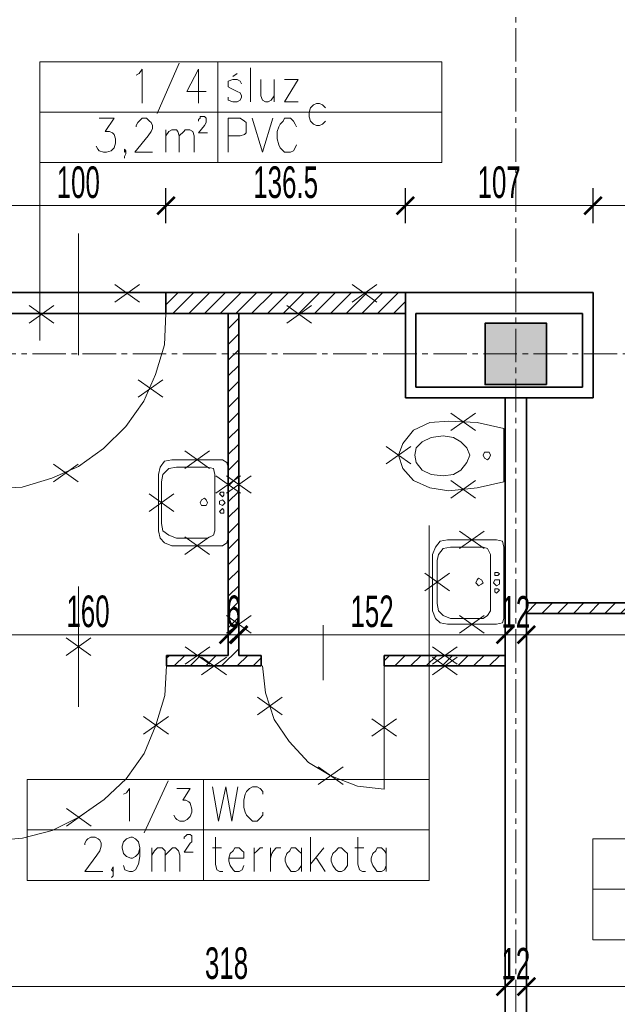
# Model space of a CAD drawing. Header units: millimetres. Extents: x 0 to 12515, y 0 to 27803.
# Tile 40 of 97: x 8761 to 9101, y 21673 to 22235. Entities that reach past the tile are written whole.
import ezdxf

# ---------------------------------------------------------------- set-up
doc = ezdxf.new("R2010")
doc.units = ezdxf.units.MM
for name, pattern in [('ACAD_ISO02W100', [15, 12, -3]), ('CACHE2', [4.7625, 3.175, -1.5875]), ('CENTER2', [28.575, 19.05, -3.175, 3.175, -3.175])]:
    doc.linetypes.add(name, pattern=pattern)
for name, color, linetype, lineweight in [('DEMONTARZE', 86, 'Continuous', 18), ('SQ_ISTN.Ściany', 140, 'Continuous', 35), ('SQ_Osie', 220, 'CENTER2', 9), ('SQ_Wyburzenia', 94, 'Continuous', 18), ('SQ_Wymiary', 7, 'Continuous', 5), ('SQ_ZAKRES_OPRACOWANIA', 7, 'ACAD_ISO02W100', 20)]:
    doc.layers.add(name, color=color, linetype=linetype, lineweight=lineweight)
doc.layers.add('PDF _Geometria', color=7, linetype='Continuous')
doc.styles.add('SQ_Swis721 LtCn BT', font='swisscl.ttf', dxfattribs={"width": 0.8})
doc.dimstyles.new('SQ_100', dxfattribs={"dimscale": 100, "dimtxt": 0.18, "dimasz": 0.1, "dimexe": 0.1, "dimexo": 0.01, "dimgap": 0.04, "dimtad": 1, "dimrnd": 0.5, "dimdsep": 46, "dimtxsty": 'SQ_Swis721 LtCn BT', "dimblk": 'ARCHTICK', "dimcen": 0.1, "dimdle": 0.1, "dimclrd": 256, "dimclre": 256, "dimclrt": 256, "dimaunit": 1, "dimadec": 0, "dimazin": 0, "dimtfac": 1, "dimtix": 1, "dimtmove": 2, "dimatfit": 3, "dimldrblk": 'ARCHTICK', "dimfxl": 0.1, "dimfxlon": 1, "dimtolj": 1, "dimlwd": -1, "dimarcsym": 0})
pattern_1 = [(45, (-36612.0865, 7324.0716), (-4.4901281, 4.4901281), [])]

# ---------------------------------------------------------------- blocks, each defined once
blk = doc.blocks.new('osie bud A')
at = {"layer": 'SQ_ISTN.Ściany', "lineweight": 5}
h = blk.add_hatch(dxfattribs=at)
h.set_pattern_fill('JIS_STN_1E', color=256, scale=10)
h.set_pattern_definition([(45, (46210.293, 23121.439), (-7.071068, 7.071068), []), (45, (46217.343, 23121.439), (-7.071068, 7.071068), [10, -5])])
h.paths.add_polyline_path([(25436.8, 18313.95), (25471.8, 18313.95), (25471.8, 18278.95), (25436.8, 18278.95)])
h.paths.add_polyline_path([(25436.8, 18613.95), (25471.8, 18613.95), (25471.8, 18578.95), (25436.8, 18578.95)])
h.paths.add_polyline_path([(25436.8, 19153.95), (25471.8, 19153.95), (25471.8, 19118.95), (25436.8, 19118.95)])
h.paths.add_polyline_path([(24776.8, 19153.95), (24811.8, 19153.95), (24811.8, 19118.95), (24776.8, 19118.95)])
h.paths.add_polyline_path([(24116.8, 19153.95), (24151.8, 19153.95), (24151.8, 19118.95), (24116.8, 19118.95)])
h.paths.add_polyline_path([(23456.8, 19153.95), (23491.8, 19153.95), (23491.8, 19118.95), (23456.8, 19118.95)])
h.paths.add_polyline_path([(23456.8, 18613.95), (23491.8, 18613.95), (23491.8, 18578.95), (23456.8, 18578.95)])
h.paths.add_polyline_path([(23456.8, 18313.95), (23491.8, 18313.95), (23491.8, 18278.95), (23456.8, 18278.95)])
h.paths.add_polyline_path([(23456.8, 17776.95), (23491.8, 17776.95), (23491.8, 17741.95), (23456.8, 17741.95)])
h.paths.add_polyline_path([(24116.8, 17776.95), (24151.8, 17776.95), (24151.8, 17741.95), (24116.8, 17741.95)])
h.paths.add_polyline_path([(24776.8, 17776.95), (24811.8, 17776.95), (24811.8, 17741.95), (24776.8, 17741.95)])
h.paths.add_polyline_path([(25436.8, 17776.95), (25471.8, 17776.95), (25471.8, 17741.95), (25436.8, 17741.95)])
h.paths.add_polyline_path([(24776.8, 18313.95), (24811.8, 18313.95), (24811.8, 18278.95), (24776.8, 18278.95)])
h.paths.add_polyline_path([(24776.8, 18613.95), (24811.8, 18613.95), (24811.8, 18578.95), (24776.8, 18578.95)])
h.paths.add_polyline_path([(24116.8, 18613.95), (24151.8, 18613.95), (24151.8, 18578.95), (24116.8, 18578.95)])
h.paths.add_polyline_path([(23156.8, 18313.95), (23191.8, 18313.95), (23191.8, 18278.95), (23156.8, 18278.95)])
h.paths.add_polyline_path([(24116.8, 18313.95), (24151.8, 18313.95), (24151.8, 18278.95), (24116.8, 18278.95)])
at = {"layer": 'SQ_ISTN.Ściany'}
blk.add_lwpolyline([(23456.8, 18613.95), (23491.8, 18613.95), (23491.8, 18578.95), (23456.8, 18578.95)], close=True, dxfattribs=at)
at = {"layer": 'SQ_Osie'}
for p, q in [((23474.3, 19372.6), (23474.3, 17597.31)), ((22587.87, 18596.45), (25598.18, 18596.45))]:
    blk.add_line(p, q, dxfattribs=at)
blk = doc.blocks.new('_ArchTick')
at = {"color": 0, "linetype": 'ByBlock', "const_width": 0.15}
blk.add_lwpolyline([(-0.5, -0.5), (0.5, 0.5)], dxfattribs=at)
blk = doc.blocks.new('*D1686')
at = {"layer": 'Defpoints', "color": 0, "transparency": 16777216}
for p in [(9049.55, 21683.03), (9049.55, 21683.03), (9682.55, 21683.03)]:
    blk.add_point(p, dxfattribs=at)
at = {"layer": 'SQ_Wymiary', "lineweight": -2, "transparency": 16777216}
for p, q in [((9049.55, 21683.03), (9049.55, 21693.03)), ((9682.55, 21683.03), (9682.55, 21673.03))]:
    blk.add_line(p, q, dxfattribs=at)
at = {"layer": 'SQ_Wymiary', "transparency": 16777216}
blk.add_line((9692.55, 21683.03), (9039.55, 21683.03), dxfattribs=at)
at = {"layer": 'SQ_Wymiary', "transparency": 16777216, "xscale": 10, "yscale": 10, "zscale": 10, "rotation": 180}
blk.add_blockref('_ArchTick', (9049.55, 21683.03), dxfattribs=at)
at = {"layer": 'SQ_Wymiary', "transparency": 16777216, "xscale": 10, "yscale": 10, "zscale": 10}
blk.add_blockref('_ArchTick', (9682.55, 21683.03), dxfattribs=at)
at = {"layer": 'SQ_Wymiary', "transparency": 16777216, "insert": (9366.05, 21696.26), "char_height": 18, "attachment_point": 5, "style": 'SQ_Swis721 LtCn BT'}
blk.add_mtext('\\A1;633', dxfattribs=at)
blk = doc.blocks.new('*D1687')
at = {"layer": 'Defpoints', "color": 0, "transparency": 16777216}
for p in [(9037.55, 21683.03), (9037.55, 21683.03), (9049.55, 21683.03)]:
    blk.add_point(p, dxfattribs=at)
at = {"layer": 'SQ_Wymiary', "lineweight": -2, "transparency": 16777216}
for p, q in [((9037.55, 21683.03), (9037.55, 21693.03)), ((9049.55, 21683.03), (9049.55, 21693.03))]:
    blk.add_line(p, q, dxfattribs=at)
at = {"layer": 'SQ_Wymiary', "transparency": 16777216}
for p, q in [((9037.55, 21683.03), (9027.55, 21683.03)), ((9049.55, 21683.03), (9037.55, 21683.03)), ((9049.55, 21683.03), (9059.55, 21683.03))]:
    blk.add_line(p, q, dxfattribs=at)
at = {"layer": 'SQ_Wymiary', "transparency": 16777216, "xscale": 10, "yscale": 10, "zscale": 10}
blk.add_blockref('_ArchTick', (9037.55, 21683.03), dxfattribs=at)
at = {"layer": 'SQ_Wymiary', "transparency": 16777216, "xscale": 10, "yscale": 10, "zscale": 10, "rotation": 180}
blk.add_blockref('_ArchTick', (9049.55, 21683.03), dxfattribs=at)
at = {"layer": 'SQ_Wymiary', "transparency": 16777216, "insert": (9043.55, 21696.06), "char_height": 18, "attachment_point": 5, "style": 'SQ_Swis721 LtCn BT'}
blk.add_mtext('\\A1;12', dxfattribs=at)
blk = doc.blocks.new('*D1688')
at = {"layer": 'Defpoints', "color": 0, "transparency": 16777216}
for p in [(8719.55, 21683.03), (8719.55, 21683.03), (9037.55, 21683.03)]:
    blk.add_point(p, dxfattribs=at)
at = {"layer": 'SQ_Wymiary', "lineweight": -2, "transparency": 16777216}
for p, q in [((8719.55, 21683.03), (8719.55, 21693.03)), ((9037.55, 21683.03), (9037.55, 21693.03))]:
    blk.add_line(p, q, dxfattribs=at)
at = {"layer": 'SQ_Wymiary', "transparency": 16777216}
blk.add_line((9047.55, 21683.03), (8709.55, 21683.03), dxfattribs=at)
at = {"layer": 'SQ_Wymiary', "transparency": 16777216, "xscale": 10, "yscale": 10, "zscale": 10, "rotation": 180}
blk.add_blockref('_ArchTick', (8719.55, 21683.03), dxfattribs=at)
at = {"layer": 'SQ_Wymiary', "transparency": 16777216, "xscale": 10, "yscale": 10, "zscale": 10}
blk.add_blockref('_ArchTick', (9037.55, 21683.03), dxfattribs=at)
at = {"layer": 'SQ_Wymiary', "transparency": 16777216, "insert": (8878.55, 21696.26), "char_height": 18, "attachment_point": 5, "style": 'SQ_Swis721 LtCn BT'}
blk.add_mtext('\\A1;318', dxfattribs=at)
blk = doc.blocks.new('*D1789')
at = {"layer": 'Defpoints', "color": 0, "transparency": 16777216}
for p in [(8719.55, 21883.76), (8879.55, 21883.76), (8879.55, 21883.76)]:
    blk.add_point(p, dxfattribs=at)
at = {"layer": 'SQ_Wymiary', "lineweight": -2, "transparency": 16777216}
for p, q in [((8719.55, 21883.76), (8719.55, 21893.76)), ((8879.55, 21883.76), (8879.55, 21893.76))]:
    blk.add_line(p, q, dxfattribs=at)
at = {"layer": 'SQ_Wymiary', "transparency": 16777216}
blk.add_line((8709.55, 21883.76), (8889.55, 21883.76), dxfattribs=at)
at = {"layer": 'SQ_Wymiary', "transparency": 16777216, "xscale": 10, "yscale": 10, "zscale": 10, "rotation": 180}
blk.add_blockref('_ArchTick', (8719.55, 21883.76), dxfattribs=at)
at = {"layer": 'SQ_Wymiary', "transparency": 16777216, "xscale": 10, "yscale": 10, "zscale": 10}
blk.add_blockref('_ArchTick', (8879.55, 21883.76), dxfattribs=at)
at = {"layer": 'SQ_Wymiary', "transparency": 16777216, "insert": (8799.55, 21896.97), "char_height": 18, "attachment_point": 5, "style": 'SQ_Swis721 LtCn BT'}
blk.add_mtext('\\A1;160', dxfattribs=at)
blk = doc.blocks.new('*D1790')
at = {"layer": 'Defpoints', "color": 0, "transparency": 16777216}
for p in [(8879.55, 21883.76), (8885.55, 21883.76), (8885.55, 21883.76)]:
    blk.add_point(p, dxfattribs=at)
at = {"layer": 'SQ_Wymiary', "lineweight": -2, "transparency": 16777216}
for p, q in [((8879.55, 21883.76), (8879.55, 21893.76)), ((8885.55, 21883.76), (8885.55, 21893.76))]:
    blk.add_line(p, q, dxfattribs=at)
at = {"layer": 'SQ_Wymiary', "transparency": 16777216}
for p, q in [((8879.55, 21883.76), (8869.55, 21883.76)), ((8879.55, 21883.76), (8885.55, 21883.76)), ((8885.55, 21883.76), (8895.55, 21883.76))]:
    blk.add_line(p, q, dxfattribs=at)
at = {"layer": 'SQ_Wymiary', "transparency": 16777216, "xscale": 10, "yscale": 10, "zscale": 10}
blk.add_blockref('_ArchTick', (8879.55, 21883.76), dxfattribs=at)
at = {"layer": 'SQ_Wymiary', "transparency": 16777216, "xscale": 10, "yscale": 10, "zscale": 10, "rotation": 180}
blk.add_blockref('_ArchTick', (8885.55, 21883.76), dxfattribs=at)
at = {"layer": 'SQ_Wymiary', "transparency": 16777216, "insert": (8882.55, 21896.97), "char_height": 18, "attachment_point": 5, "style": 'SQ_Swis721 LtCn BT'}
blk.add_mtext('\\A1;6', dxfattribs=at)
blk = doc.blocks.new('*D1791')
at = {"layer": 'Defpoints', "color": 0, "transparency": 16777216}
for p in [(8885.55, 21883.76), (9037.55, 21883.76), (9037.55, 21883.76)]:
    blk.add_point(p, dxfattribs=at)
at = {"layer": 'SQ_Wymiary', "lineweight": -2, "transparency": 16777216}
for p, q in [((8885.55, 21883.76), (8885.55, 21893.76)), ((9037.55, 21883.76), (9037.55, 21893.76))]:
    blk.add_line(p, q, dxfattribs=at)
at = {"layer": 'SQ_Wymiary', "transparency": 16777216}
blk.add_line((8875.55, 21883.76), (9047.55, 21883.76), dxfattribs=at)
at = {"layer": 'SQ_Wymiary', "transparency": 16777216, "xscale": 10, "yscale": 10, "zscale": 10, "rotation": 180}
blk.add_blockref('_ArchTick', (8885.55, 21883.76), dxfattribs=at)
at = {"layer": 'SQ_Wymiary', "transparency": 16777216, "xscale": 10, "yscale": 10, "zscale": 10}
blk.add_blockref('_ArchTick', (9037.55, 21883.76), dxfattribs=at)
at = {"layer": 'SQ_Wymiary', "transparency": 16777216, "insert": (8961.55, 21896.97), "char_height": 18, "attachment_point": 5, "style": 'SQ_Swis721 LtCn BT'}
blk.add_mtext('\\A1;152', dxfattribs=at)
blk = doc.blocks.new('*D1792')
at = {"layer": 'Defpoints', "color": 0, "transparency": 16777216}
for p in [(9049.55, 21883.76), (9682.55, 21883.76), (9682.55, 21883.76)]:
    blk.add_point(p, dxfattribs=at)
at = {"layer": 'SQ_Wymiary', "lineweight": -2, "transparency": 16777216}
for p, q in [((9049.55, 21883.76), (9049.55, 21893.76)), ((9682.55, 21883.76), (9682.55, 21893.76))]:
    blk.add_line(p, q, dxfattribs=at)
at = {"layer": 'SQ_Wymiary', "transparency": 16777216}
blk.add_line((9039.55, 21883.76), (9692.55, 21883.76), dxfattribs=at)
at = {"layer": 'SQ_Wymiary', "transparency": 16777216, "xscale": 10, "yscale": 10, "zscale": 10, "rotation": 180}
blk.add_blockref('_ArchTick', (9049.55, 21883.76), dxfattribs=at)
at = {"layer": 'SQ_Wymiary', "transparency": 16777216, "xscale": 10, "yscale": 10, "zscale": 10}
blk.add_blockref('_ArchTick', (9682.55, 21883.76), dxfattribs=at)
at = {"layer": 'SQ_Wymiary', "transparency": 16777216, "insert": (9366.05, 21896.99), "char_height": 18, "attachment_point": 5, "style": 'SQ_Swis721 LtCn BT'}
blk.add_mtext('\\A1;633', dxfattribs=at)
blk = doc.blocks.new('*D1422')
at = {"layer": 'Defpoints', "color": 0, "transparency": 16777216}
for p in [(9037.55, 21883.76), (9049.55, 21883.76), (9049.55, 21883.76)]:
    blk.add_point(p, dxfattribs=at)
at = {"layer": 'SQ_Wymiary', "lineweight": -2, "transparency": 16777216}
for p, q in [((9037.55, 21883.76), (9037.55, 21893.76)), ((9049.55, 21883.76), (9049.55, 21893.76))]:
    blk.add_line(p, q, dxfattribs=at)
at = {"layer": 'SQ_Wymiary', "transparency": 16777216}
for p, q in [((9037.55, 21883.76), (9027.55, 21883.76)), ((9037.55, 21883.76), (9049.55, 21883.76)), ((9049.55, 21883.76), (9059.55, 21883.76))]:
    blk.add_line(p, q, dxfattribs=at)
at = {"layer": 'SQ_Wymiary', "transparency": 16777216, "xscale": 10, "yscale": 10, "zscale": 10}
blk.add_blockref('_ArchTick', (9037.55, 21883.76), dxfattribs=at)
at = {"layer": 'SQ_Wymiary', "transparency": 16777216, "xscale": 10, "yscale": 10, "zscale": 10, "rotation": 180}
blk.add_blockref('_ArchTick', (9049.55, 21883.76), dxfattribs=at)
at = {"layer": 'SQ_Wymiary', "transparency": 16777216, "insert": (9043.55, 21896.79), "char_height": 18, "attachment_point": 5, "style": 'SQ_Swis721 LtCn BT'}
blk.add_mtext('\\A1;12', dxfattribs=at)
blk = doc.blocks.new('*D1773')
at = {"layer": 'Defpoints', "color": 0, "transparency": 16777216}
for p in [(8844.01, 22128.56), (8744.02, 22078.9), (8844.02, 22078.91)]:
    blk.add_point(p, dxfattribs=at)
at = {"layer": 'SQ_Wymiary', "lineweight": -2, "transparency": 16777216}
for p, q in [((8744.01, 22118.55), (8744.01, 22138.55)), ((8844.02, 22118.56), (8844.01, 22138.56))]:
    blk.add_line(p, q, dxfattribs=at)
at = {"layer": 'SQ_Wymiary', "transparency": 16777216}
blk.add_line((8734.01, 22128.55), (8854.01, 22128.56), dxfattribs=at)
at = {"layer": 'SQ_Wymiary', "transparency": 16777216, "xscale": 10, "yscale": 10, "zscale": 10}
for p, rotation in [((8744.01, 22128.55), 180.0077244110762), ((8844.01, 22128.56), 0.007724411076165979)]:
    blk.add_blockref('_ArchTick', p, dxfattribs=dict(at, rotation=rotation))
at = {"layer": 'SQ_Wymiary', "transparency": 16777216, "insert": (8794.01, 22141.77), "char_height": 18, "attachment_point": 5, "rotation": 0.0077, "style": 'SQ_Swis721 LtCn BT'}
blk.add_mtext('\\A1;100', dxfattribs=at)
blk = doc.blocks.new('*D1774')
at = {"layer": 'Defpoints', "color": 0, "transparency": 16777216}
for p in [(8980.55, 22128.56), (8844.02, 22078.9), (8980.55, 22078.9)]:
    blk.add_point(p, dxfattribs=at)
at = {"layer": 'SQ_Wymiary', "lineweight": -2, "transparency": 16777216}
for p, q in [((8844.02, 22118.56), (8844.02, 22138.56)), ((8980.55, 22118.56), (8980.55, 22138.56))]:
    blk.add_line(p, q, dxfattribs=at)
at = {"layer": 'SQ_Wymiary', "transparency": 16777216}
blk.add_line((8834.02, 22128.56), (8990.55, 22128.56), dxfattribs=at)
at = {"layer": 'SQ_Wymiary', "transparency": 16777216, "xscale": 10, "yscale": 10, "zscale": 10, "rotation": 180}
blk.add_blockref('_ArchTick', (8844.02, 22128.56), dxfattribs=at)
at = {"layer": 'SQ_Wymiary', "transparency": 16777216, "xscale": 10, "yscale": 10, "zscale": 10}
blk.add_blockref('_ArchTick', (8980.55, 22128.56), dxfattribs=at)
at = {"layer": 'SQ_Wymiary', "transparency": 16777216, "insert": (8912.28, 22141.79), "char_height": 18, "attachment_point": 5, "style": 'SQ_Swis721 LtCn BT'}
blk.add_mtext('\\A1;136.5', dxfattribs=at)
blk = doc.blocks.new('*D1775')
at = {"layer": 'Defpoints', "color": 0, "transparency": 16777216}
for p in [(9087.55, 22128.56), (8980.55, 22078.91), (9087.55, 22078.91)]:
    blk.add_point(p, dxfattribs=at)
at = {"layer": 'SQ_Wymiary', "lineweight": -2, "transparency": 16777216}
for p, q in [((8980.55, 22118.56), (8980.55, 22138.56)), ((9087.55, 22118.56), (9087.55, 22138.56))]:
    blk.add_line(p, q, dxfattribs=at)
at = {"layer": 'SQ_Wymiary', "transparency": 16777216}
blk.add_line((8970.55, 22128.56), (9097.55, 22128.56), dxfattribs=at)
at = {"layer": 'SQ_Wymiary', "transparency": 16777216, "xscale": 10, "yscale": 10, "zscale": 10, "rotation": 180}
blk.add_blockref('_ArchTick', (8980.55, 22128.56), dxfattribs=at)
at = {"layer": 'SQ_Wymiary', "transparency": 16777216, "xscale": 10, "yscale": 10, "zscale": 10}
blk.add_blockref('_ArchTick', (9087.55, 22128.56), dxfattribs=at)
at = {"layer": 'SQ_Wymiary', "transparency": 16777216, "insert": (9034.05, 22141.78), "char_height": 18, "attachment_point": 5, "style": 'SQ_Swis721 LtCn BT'}
blk.add_mtext('\\A1;107', dxfattribs=at)
blk = doc.blocks.new('*D1776')
at = {"layer": 'Defpoints', "color": 0, "transparency": 16777216}
for p in [(9656.31, 22128.56), (9087.55, 22078.91), (9656.31, 22078.91)]:
    blk.add_point(p, dxfattribs=at)
at = {"layer": 'SQ_Wymiary', "lineweight": -2, "transparency": 16777216}
for p, q in [((9087.55, 22118.56), (9087.55, 22138.56)), ((9656.31, 22118.56), (9656.31, 22138.56))]:
    blk.add_line(p, q, dxfattribs=at)
at = {"layer": 'SQ_Wymiary', "transparency": 16777216}
blk.add_line((9077.55, 22128.56), (9666.31, 22128.56), dxfattribs=at)
at = {"layer": 'SQ_Wymiary', "transparency": 16777216, "xscale": 10, "yscale": 10, "zscale": 10, "rotation": 180}
blk.add_blockref('_ArchTick', (9087.55, 22128.56), dxfattribs=at)
at = {"layer": 'SQ_Wymiary', "transparency": 16777216, "xscale": 10, "yscale": 10, "zscale": 10}
blk.add_blockref('_ArchTick', (9656.31, 22128.56), dxfattribs=at)
at = {"layer": 'SQ_Wymiary', "transparency": 16777216, "insert": (9371.93, 22141.78), "char_height": 18, "attachment_point": 5, "style": 'SQ_Swis721 LtCn BT'}
blk.add_mtext('\\A1;569', dxfattribs=at)

msp = doc.modelspace()

# ---------------------------------------------------------------- hatches: boundary and pattern name
at = {"layer": 'SQ_Wyburzenia', "lineweight": 35}
h = msp.add_hatch(dxfattribs=at)
h.set_pattern_fill('ANSI31', color=256, scale=2)
h.paths.add_polyline_path([(8592.968, 22066.915), (8592.968, 22078.897), (8447.548, 22078.894), (8447.548, 22066.913)])
h.paths.add_polyline_path([(8844.02, 22078.901), (8844.02, 22066.92), (8980.548, 22066.922), (8980.548, 22078.903)])
h.paths.add_polyline_path([(8744.02, 22066.918), (8744.02, 22078.899), (8693.02, 22078.898), (8693.02, 22066.917)])
h = msp.add_hatch(dxfattribs=at)
h.set_pattern_fill('ANSI31', color=256, scale=2)
h.set_pattern_definition(pattern_1)
h.paths.add_polyline_path([(9037.548, 21871.913), (8994.099, 21871.913), (8994.099, 21865.913), (9037.548, 21865.913)])
h.paths.add_polyline_path([(8994.099, 21871.913), (8968.401, 21871.913), (8968.401, 21865.913), (8994.099, 21865.913)])
h.paths.add_polyline_path([(8898.401, 21871.913), (8885.548, 21871.913), (8885.548, 22066.913), (8879.548, 22066.913), (8879.548, 21871.913), (8844.401, 21871.913), (8844.401, 21865.913), (8898.401, 21865.913)])
h.paths.add_polyline_path([(8593.412, 21871.913), (8547.548, 21871.913), (8547.548, 22066.913), (8541.548, 22066.913), (8541.548, 21871.913), (8530.099, 21871.913), (8530.099, 21865.913), (8593.412, 21865.913)])
h.paths.add_polyline_path([(8460.099, 21871.913), (8389.548, 21871.913), (8389.548, 21865.913), (8460.099, 21865.913)])
h.paths.add_polyline_path([(8719.548, 22066.913), (8707.548, 22066.913), (8707.548, 21871.913), (8693.412, 21871.913), (8693.412, 21865.913), (8707.548, 21865.913), (8707.548, 21465.99), (8719.548, 21465.99), (8719.548, 21865.913), (8744.401, 21865.913), (8744.401, 21871.913), (8719.548, 21871.913)])
h = msp.add_hatch(dxfattribs=at)
h.set_pattern_fill('ANSI31', color=256, scale=2)
h.set_pattern_definition(pattern_1)
h.paths.add_polyline_path([(9682.548, 21901.913), (9626.71, 21901.913), (9626.71, 21895.913), (9682.548, 21895.913)])
h.paths.add_polyline_path([(9526.71, 21901.913), (9049.548, 21901.913), (9049.548, 21895.913), (9526.71, 21895.913)])

# ---------------------------------------------------------------- linework, layer by layer
at = {"layer": 'DEMONTARZE', "color": 240, "true_color": 0xed1f24}
for p, q in [((8814.818, 22083.534), (8828.9, 22073.562)), ((8828.9, 22083.534), (8814.818, 22073.562)), ((8950.219, 22083.534), (8964.301, 22073.562)), ((8964.301, 22083.534), (8950.219, 22073.562)), ((8765.994, 22071.554), (8780.077, 22061.581)), ((8780.077, 22071.554), (8765.994, 22061.581)), ((8913.02, 22071.554), (8927.102, 22061.581)), ((8927.102, 22071.554), (8913.02, 22061.581)), ((8828.171, 22029.238), (8842.253, 22019.265)), ((8842.253, 22029.238), (8828.171, 22019.265)), ((9006.4, 22010.209), (9020.483, 22000.237)), ((9020.483, 22010.209), (9006.4, 22000.237)), ((8854.737, 21988.589), (8868.82, 21978.617)), ((8868.82, 21988.589), (8854.737, 21978.617)), ((8969.596, 21991.162), (8983.678, 21981.189)), ((8983.678, 21991.162), (8969.596, 21981.189)), ((8779.94, 21981.007), (8794.023, 21971.034)), ((8794.023, 21981.007), (8779.94, 21971.034)), ((8872.507, 21974.399), (8886.59, 21964.427)), ((8886.59, 21974.399), (8872.507, 21964.427)), ((8878.507, 21974.399), (8892.59, 21964.427)), ((8892.59, 21974.399), (8878.507, 21964.427)), ((9006.4, 21971.709), (9020.483, 21961.737)), ((9020.483, 21971.709), (9006.4, 21961.737)), ((8834.43, 21964.088), (8848.512, 21954.116)), ((8848.512, 21964.088), (8834.43, 21954.116)), ((9011.479, 21942.9), (9025.562, 21932.928)), ((9025.562, 21942.9), (9011.479, 21932.928)), ((8854.737, 21939.517), (8868.82, 21929.545)), ((8868.82, 21939.517), (8854.737, 21929.545)), ((8991.595, 21918.787), (9005.677, 21908.814)), ((9005.677, 21918.787), (8991.595, 21908.814)), ((8878.507, 21894.674), (8892.59, 21884.701)), ((8892.59, 21894.674), (8878.507, 21884.701)), ((9011.479, 21894.674), (9025.562, 21884.701)), ((9025.562, 21894.674), (9011.479, 21884.701)), ((8787.061, 21881.894), (8801.144, 21871.921)), ((8801.144, 21881.894), (8787.061, 21871.921)), ((8854.934, 21876.899), (8869.016, 21866.927)), ((8869.016, 21876.899), (8854.934, 21866.927)), ((8995.934, 21876.899), (9010.016, 21866.927)), ((9010.016, 21876.899), (8995.934, 21866.927)), ((8864.36, 21870.899), (8878.443, 21860.927)), ((8878.443, 21870.899), (8864.36, 21860.927)), ((8995.934, 21870.899), (9010.016, 21860.927)), ((9010.016, 21870.899), (8995.934, 21860.927)), ((8896.21, 21848.05), (8910.292, 21838.078)), ((8910.292, 21848.05), (8896.21, 21838.078)), ((8831.285, 21837.051), (8845.367, 21827.078)), ((8845.367, 21837.051), (8831.285, 21827.078)), ((8961.36, 21835.782), (8975.443, 21825.809)), ((8975.443, 21835.782), (8961.36, 21825.809)), ((8930.904, 21808.277), (8944.986, 21798.304)), ((8944.986, 21808.277), (8930.904, 21798.304)), ((8787.287, 21784.586), (8801.369, 21774.614)), ((8801.369, 21784.586), (8787.287, 21774.614))]:
    msp.add_line(p, q, dxfattribs=at)
at = {"layer": 'PDF _Geometria', "lineweight": 13}
msp.add_line((8994.099, 21801.166), (8994.099, 21946.12), dxfattribs=at)
for points in [[(8772.088, 22051.622), (8772.088, 22210.636), (9001.397, 22210.636), (8772.088, 22210.636), (8772.088, 22153.098), (9001.397, 22153.102), (9001.397, 22210.641), (8873.624, 22210.645), (8873.624, 22181.871), (8772.088, 22181.871)], [(8827.089, 22203.024), (8828.781, 22203.87), (8830.472, 22206.408), (8830.472, 22186.946)], [(8851.625, 22209.791), (8838.93, 22181.026)], [(8862.621, 22186.946), (8862.621, 22206.408), (8855.854, 22193.712), (8866.858, 22193.712)], [(9001.397, 22210.636), (9001.397, 22153.098), (8873.624, 22153.098), (8873.624, 22181.871), (9001.397, 22181.871)], [(8892.24, 22207.253), (8892.24, 22187.792)], [(8887.165, 22197.941), (8886.32, 22199.633), (8884.628, 22200.478), (8882.091, 22200.478), (8879.545, 22199.633), (8879.545, 22196.25), (8881.245, 22195.404), (8884.628, 22193.712), (8886.32, 22192.867), (8887.165, 22191.175), (8887.165, 22190.329), (8886.32, 22188.638), (8884.628, 22187.792), (8882.091, 22187.792), (8879.545, 22188.638), (8879.545, 22190.329)], [(8882.091, 22202.17), (8884.628, 22203.87)], [(8898.161, 22200.478), (8898.161, 22191.175), (8899.015, 22188.638), (8900.707, 22187.792), (8902.389, 22187.792), (8904.09, 22188.638), (8905.781, 22191.175)], [(8905.781, 22200.478), (8905.781, 22187.792)], [(8919.314, 22187.792), (8911.702, 22187.792), (8919.314, 22200.478), (8911.702, 22200.478)], [(8934.925, 22184.342), (8933.234, 22186.033), (8931.542, 22186.879), (8929.851, 22186.879), (8928.159, 22186.033), (8926.467, 22184.342), (8925.622, 22181.805), (8925.622, 22179.267), (8926.467, 22176.73), (8928.159, 22175.038), (8929.851, 22174.193), (8931.542, 22174.193), (8933.234, 22175.038), (8934.925, 22176.73)], [(8805.936, 22178.48), (8814.394, 22178.48), (8809.319, 22170.868), (8811.857, 22170.868), (8813.548, 22170.022), (8814.394, 22169.176), (8815.24, 22166.639), (8815.24, 22164.101), (8814.394, 22161.564), (8812.703, 22159.864), (8810.165, 22159.018), (8808.474, 22159.018), (8805.936, 22159.864), (8805.091, 22160.71), (8804.245, 22162.401)], [(8827.089, 22173.405), (8827.089, 22174.251), (8827.935, 22175.942), (8828.781, 22176.788), (8830.472, 22178.48), (8833.01, 22178.48), (8834.701, 22176.788), (8835.547, 22175.942), (8836.393, 22174.251), (8836.393, 22172.559), (8835.547, 22170.868), (8833.856, 22168.33), (8826.244, 22159.018), (8836.393, 22159.018)], [(8862.621, 22176.788), (8862.621, 22177.634), (8863.475, 22178.48), (8863.475, 22179.334), (8866.012, 22179.334), (8866.858, 22178.48), (8866.858, 22175.942), (8866.012, 22174.251), (8862.621, 22170.022), (8867.704, 22170.022)], [(8879.545, 22159.018), (8879.545, 22178.48), (8886.32, 22178.48), (8888.857, 22176.788), (8889.703, 22175.942), (8889.703, 22170.022), (8888.857, 22169.176), (8886.32, 22168.33), (8879.545, 22168.33)], [(8893.086, 22178.48), (8899.015, 22159.018), (8904.936, 22178.48)], [(8918.477, 22173.405), (8917.622, 22175.097), (8916.776, 22176.788), (8915.085, 22178.48), (8911.702, 22178.48), (8910.856, 22176.788), (8909.164, 22175.097), (8908.319, 22173.405), (8907.473, 22170.868), (8907.473, 22166.639), (8908.319, 22163.256), (8909.164, 22161.564), (8910.856, 22159.864), (8911.702, 22159.018), (8915.085, 22159.018), (8916.776, 22159.864), (8917.622, 22161.564), (8918.477, 22163.256)], [(8844.014, 22171.713), (8844.014, 22159.018)], [(8844.014, 22168.33), (8845.705, 22170.868), (8847.397, 22171.713), (8849.934, 22171.713), (8850.78, 22170.868), (8851.625, 22168.33), (8851.625, 22159.018)], [(8851.625, 22168.33), (8854.163, 22170.868), (8855.009, 22171.713), (8857.546, 22171.713), (8859.246, 22170.868), (8860.083, 22168.33), (8860.083, 22159.018)], [(8821.16, 22159.864), (8820.323, 22159.018), (8820.323, 22160.71), (8821.16, 22159.864), (8821.16, 22158.172), (8820.323, 22156.481), (8820.323, 22155.635)], [(8764.799, 21743.618), (8865.49, 21743.618), (8865.49, 21801.166), (8865.49, 21772.392), (8764.799, 21772.392), (8764.799, 21743.618), (8764.799, 21801.166), (8865.49, 21801.166), (8994.099, 21801.166), (8994.099, 21743.618), (8865.49, 21743.618), (8865.49, 21772.392), (8994.099, 21772.392)], [(8819.8, 21792.7), (8821.492, 21793.545), (8823.183, 21796.083), (8823.183, 21777.467)], [(8845.182, 21800.311), (8831.641, 21770.701)], [(8850.257, 21796.083), (8857.878, 21796.083), (8853.64, 21789.316), (8855.34, 21789.316), (8857.023, 21788.471), (8857.878, 21787.625), (8858.715, 21784.242), (8858.715, 21782.541), (8857.878, 21780.004), (8856.177, 21778.313), (8854.486, 21777.467), (8851.948, 21777.467), (8850.257, 21778.313), (8849.411, 21779.158), (8848.565, 21780.85)], [(8870.564, 21796.928), (8873.947, 21777.467), (8878.176, 21796.928), (8881.568, 21777.467), (8884.951, 21796.928)], [(8899.338, 21792.7), (8899.338, 21794.391), (8897.646, 21796.083), (8895.946, 21796.928), (8893.409, 21796.928), (8891.717, 21796.083), (8890.026, 21794.391), (8889.18, 21792.7), (8888.334, 21789.316), (8888.334, 21785.088), (8889.18, 21782.541), (8890.026, 21780.85), (8891.717, 21779.158), (8893.409, 21777.467), (8895.946, 21777.467), (8897.646, 21779.158), (8899.338, 21780.85), (8899.338, 21782.541)], [(8797.793, 21763.934), (8797.793, 21764.772), (8798.647, 21766.472), (8799.484, 21767.318), (8801.185, 21768.163), (8803.722, 21768.163), (8805.414, 21767.318), (8806.259, 21766.472), (8807.105, 21764.772), (8807.105, 21763.08), (8806.259, 21760.543), (8804.568, 21758.005), (8797.793, 21748.702), (8807.951, 21748.702)], [(8829.104, 21762.234), (8828.258, 21758.851), (8826.567, 21757.16), (8824.875, 21756.314), (8824.029, 21756.314), (8821.492, 21757.16), (8819.8, 21758.851), (8818.954, 21762.234), (8818.954, 21763.08), (8819.8, 21765.626), (8821.492, 21767.318), (8824.029, 21768.163), (8824.875, 21768.163), (8826.567, 21767.318), (8828.258, 21765.626), (8829.104, 21762.234), (8829.104, 21757.16), (8828.258, 21752.931), (8826.567, 21749.548), (8824.875, 21748.702), (8823.183, 21748.702), (8820.646, 21749.548), (8819.8, 21752.085)], [(8854.486, 21767.318), (8854.486, 21768.163), (8855.34, 21769.009), (8856.177, 21769.855), (8857.878, 21769.855), (8858.715, 21769.009), (8858.715, 21765.626), (8857.878, 21764.772), (8854.486, 21759.697), (8859.569, 21759.697)], [(8872.256, 21768.163), (8872.256, 21752.931), (8873.101, 21749.548), (8874.802, 21748.702), (8876.485, 21748.702)], [(8926.411, 21768.163), (8926.411, 21748.702)], [(8953.494, 21768.163), (8953.494, 21752.931), (8954.331, 21749.548), (8956.031, 21748.702), (8957.722, 21748.702)], [(9087.502, 21709.761), (9189.029, 21709.761), (9453.879, 21709.761), (9453.879, 21767.3), (9189.029, 21767.3), (9189.029, 21738.535), (9453.879, 21738.535)], [(8835.879, 21762.234), (8835.879, 21748.702)], [(8835.879, 21758.005), (8837.57, 21760.543), (8839.253, 21762.234), (8841.799, 21762.234), (8843.491, 21760.543), (8843.491, 21748.702)], [(8843.491, 21758.005), (8846.028, 21760.543), (8847.72, 21762.234), (8849.411, 21762.234), (8851.103, 21760.543), (8851.948, 21758.005), (8851.948, 21748.702)], [(8870.564, 21762.234), (8875.639, 21762.234)], [(8879.876, 21756.314), (8888.334, 21756.314), (8888.334, 21759.697), (8887.488, 21760.543), (8885.797, 21762.234), (8883.259, 21762.234), (8882.414, 21760.543), (8880.722, 21758.851), (8879.876, 21756.314), (8879.876, 21754.622), (8880.722, 21752.085), (8882.414, 21749.548), (8883.259, 21748.702), (8885.797, 21748.702), (8887.488, 21749.548), (8888.334, 21752.085)], [(8894.255, 21762.234), (8894.255, 21748.702)], [(8894.255, 21756.314), (8894.255, 21758.851), (8895.946, 21760.543), (8897.646, 21762.234), (8899.338, 21762.234)], [(8903.567, 21762.234), (8903.567, 21748.702)], [(8903.567, 21756.314), (8904.412, 21758.851), (8905.258, 21760.543), (8906.95, 21762.234), (8909.487, 21762.234)], [(8921.337, 21758.851), (8919.645, 21760.543), (8917.945, 21762.234), (8915.408, 21762.234), (8914.571, 21760.543), (8912.87, 21758.851), (8912.025, 21756.314), (8912.025, 21754.622), (8912.87, 21752.085), (8914.571, 21749.548), (8915.408, 21748.702), (8917.945, 21748.702), (8919.645, 21749.548), (8921.337, 21752.085)], [(8921.337, 21762.234), (8921.337, 21748.702)], [(8934.032, 21762.234), (8926.411, 21752.931)], [(8951.793, 21762.234), (8956.868, 21762.234)], [(8969.563, 21758.851), (8968.717, 21760.543), (8967.026, 21762.234), (8964.489, 21762.234), (8963.643, 21760.543), (8961.951, 21758.851), (8961.105, 21756.314), (8961.105, 21754.622), (8961.951, 21752.085), (8963.643, 21749.548), (8964.489, 21748.702), (8967.026, 21748.702), (8968.717, 21749.548), (8969.563, 21752.085)], [(8969.563, 21762.234), (8969.563, 21748.702)], [(8929.794, 21756.314), (8934.869, 21748.702)], [(8813.871, 21749.548), (8813.871, 21748.702), (8813.025, 21749.548), (8813.871, 21751.239), (8813.871, 21746.165), (8813.025, 21745.31)]]:
    msp.add_lwpolyline(points, dxfattribs=at)
for points in [[(9189.029, 21767.3), (9189.029, 21709.761), (9189.029, 21738.535), (9087.502, 21738.535), (9087.502, 21709.761), (9087.502, 21767.3)], [(8942.49, 21762.234), (8940.798, 21760.543), (8939.107, 21758.851), (8938.261, 21756.314), (8938.261, 21754.622), (8939.107, 21752.085), (8940.798, 21749.548), (8942.49, 21748.702), (8944.181, 21748.702), (8945.873, 21749.548), (8947.564, 21752.085), (8947.564, 21758.851), (8945.873, 21760.543), (8944.181, 21762.234)]]:
    msp.add_lwpolyline(points, close=True, dxfattribs=at)
at = {"layer": 'SQ_ISTN.Ściany'}
for p, q in [((8980.548, 22066.913), (8980.548, 22078.913)), ((9087.548, 22078.913), (8980.548, 22078.913)), ((9087.548, 22018.913), (9087.548, 22078.913)), ((8980.548, 22018.913), (8980.548, 22066.913)), ((9081.548, 22066.913), (8986.548, 22066.913)), ((8986.548, 22024.913), (8986.548, 22066.913)), ((9081.548, 22024.913), (9081.548, 22066.913)), ((9081.548, 22024.913), (8986.548, 22024.913)), ((9087.548, 22018.913), (8980.548, 22018.913)), ((9037.548, 22018.913), (9037.548, 21521.413)), ((9049.548, 22018.913), (9049.548, 21521.413)), ((9087.548, 22018.913), (9049.548, 22018.913))]:
    msp.add_line(p, q, dxfattribs=at)
at = {"layer": 'SQ_Osie'}
msp.add_line((9043.548, 21267.76), (9043.548, 22018.913), dxfattribs=at)
at = {"layer": 'SQ_Wyburzenia', "linetype": 'Continuous'}
for p, q in [((8875.746, 22066.94), (8875.772, 22066.913)), ((8877.514, 22066.94), (8877.541, 22066.913)), ((8882.82, 22066.94), (8882.847, 22066.913)), ((8884.588, 22066.94), (8884.615, 22066.913)), ((8889.894, 22066.94), (8889.921, 22066.913)), ((8891.663, 22066.94), (8891.69, 22066.913)), ((8896.968, 22066.94), (8896.995, 22066.913)), ((8898.737, 22066.94), (8898.764, 22066.913)), ((8904.043, 22066.94), (8904.07, 22066.913)), ((8905.811, 22066.94), (8905.838, 22066.913)), ((8911.117, 22066.94), (8911.144, 22066.913)), ((8912.886, 22066.94), (8912.913, 22066.913)), ((8918.191, 22066.94), (8918.218, 22066.913)), ((8919.96, 22066.94), (8919.987, 22066.913)), ((8925.266, 22066.94), (8925.293, 22066.913)), ((8927.034, 22066.94), (8927.061, 22066.913)), ((8932.34, 22066.94), (8932.367, 22066.913)), ((8934.109, 22066.94), (8934.136, 22066.913)), ((8939.414, 22066.94), (8939.441, 22066.913)), ((8941.183, 22066.94), (8941.21, 22066.913)), ((8946.489, 22066.94), (8946.516, 22066.913)), ((8948.257, 22066.94), (8948.284, 22066.913)), ((8953.563, 22066.94), (8953.59, 22066.913)), ((8955.332, 22066.94), (8955.358, 22066.913)), ((8960.637, 22066.94), (8960.664, 22066.913)), ((8962.406, 22066.94), (8962.433, 22066.913))]:
    msp.add_line(p, q, dxfattribs=at)
at = {"layer": 'SQ_Wyburzenia', "lineweight": 35}
for p, q in [((8879.548, 22066.913), (8879.548, 21871.913)), ((8885.548, 22066.913), (8885.548, 21871.913)), ((9526.71, 21901.913), (9049.548, 21901.913)), ((9526.71, 21895.913), (9049.548, 21895.913)), ((8879.548, 21871.913), (8844.401, 21871.913)), ((8844.401, 21865.913), (8844.401, 21871.913)), ((8898.401, 21871.913), (8885.548, 21871.913)), ((8898.401, 21865.913), (8898.401, 21871.913)), ((9037.548, 21871.913), (8968.401, 21871.913)), ((8968.401, 21865.913), (8968.401, 21871.913)), ((8898.401, 21865.913), (8844.401, 21865.913)), ((9037.548, 21865.913), (8968.401, 21865.913))]:
    msp.add_line(p, q, dxfattribs=at)
at = {"layer": 'SQ_Wyburzenia'}
for points in [[(8794.102, 22043.176), (8794.102, 22112.556)], [(8744.176, 22066.913), (8744.176, 21967.068), (8761.946, 21967.914), (8778.87, 21972.988), (8794.102, 21979.755), (8808.481, 21989.913), (8821.176, 22002.608), (8831.334, 22016.986), (8838.1, 22032.219), (8843.175, 22049.143), (8844.02, 22066.913)], [(8794.102, 21842.64), (8794.102, 21911.174)], [(8933.716, 21857.864), (8933.716, 21889.175)], [(8744.401, 21865.913), (8744.401, 21766.068), (8762.171, 21767.759), (8779.095, 21771.988), (8794.328, 21779.6), (8808.706, 21789.758), (8821.402, 21801.608), (8831.56, 21815.986), (8838.326, 21832.064), (8843.4, 21848.989), (8844.246, 21865.913)], [(8968.401, 21865.913), (8968.401, 21795.679), (8953.178, 21797.37), (8937.945, 21803.291), (8925.25, 21810.911), (8914.255, 21822.752), (8905.788, 21835.447), (8900.714, 21850.68), (8899.022, 21865.913)]]:
    msp.add_lwpolyline(points, dxfattribs=at)
at = {"layer": 'SQ_Wyburzenia', "lineweight": 35}
msp.add_lwpolyline([(8447.548, 22078.894), (8980.548, 22078.903), (8980.548, 22066.922), (8447.548, 22066.913)], close=True, dxfattribs=at)
msp.add_lwpolyline([(8844.02, 22066.92), (8844.02, 22078.913)], dxfattribs=at)
at = {"layer": 'SQ_Wyburzenia'}
for points in [[(8994.407, 21967.533), (8985.095, 21971.762), (8979.174, 21978.529), (8976.637, 21986.14), (8979.174, 21992.915), (8985.095, 22000.527), (8994.407, 22004.765), (9005.402, 22005.611), (9021.481, 22004.765), (9036.713, 22001.373), (9036.713, 21970.917), (9021.481, 21967.533), (9005.402, 21965.842)], [(9015.56, 21981.912), (9012.177, 21977.683), (9007.948, 21975.145), (9002.019, 21974.3), (8995.253, 21975.145), (8990.178, 21977.683), (8986.795, 21981.912), (8985.941, 21986.14), (8986.795, 21990.378), (8990.178, 21993.761), (8995.253, 21996.299), (9002.019, 21997.144), (9007.948, 21996.299), (9012.177, 21993.761), (9015.56, 21990.378), (9017.252, 21986.14)], [(9024.864, 21986.14), (9025.718, 21987.841), (9028.256, 21987.841), (9029.093, 21986.14), (9028.256, 21984.449), (9027.401, 21983.603), (9025.718, 21984.449)], [(8847.392, 21934.531), (8843.163, 21936.222), (8840.625, 21938.76), (8839.78, 21942.989), (8839.78, 21975.145), (8840.625, 21979.374), (8843.163, 21982.766), (8847.392, 21983.603), (8876.165, 21983.603), (8878.703, 21981.912), (8879.548, 21979.374), (8879.548, 21938.76), (8878.703, 21936.222), (8876.165, 21934.531)], [(8849.938, 21938.76), (8845.7, 21940.451), (8842.317, 21942.989), (8841.471, 21947.217), (8841.471, 21970.917), (8842.317, 21975.145), (8845.7, 21978.529), (8849.938, 21979.374), (8867.699, 21979.374), (8871.082, 21978.529), (8871.936, 21975.145), (8871.936, 21942.989), (8871.082, 21940.451), (8867.699, 21938.76)], [(8876.165, 21964.987), (8875.319, 21964.987), (8874.474, 21964.142), (8875.319, 21963.305), (8876.165, 21962.45), (8877.011, 21963.305), (8877.011, 21964.987)], [(8866.007, 21961.604), (8864.316, 21960.759), (8863.47, 21959.067), (8864.316, 21957.375), (8866.853, 21957.375), (8867.699, 21959.067), (8866.853, 21960.759)], [(8876.165, 21960.759), (8874.474, 21959.913), (8874.474, 21958.221), (8876.165, 21957.375), (8877.011, 21958.221), (8877.857, 21959.067), (8877.011, 21959.913)], [(8876.165, 21955.684), (8875.319, 21954.838), (8874.474, 21953.992), (8875.319, 21953.147), (8877.011, 21953.147), (8877.011, 21954.838)], [(9004.556, 21889.687), (9000.328, 21890.533), (8997.79, 21893.07), (8996.099, 21897.299), (8996.099, 21929.456), (8997.79, 21933.685), (9000.328, 21937.068), (9004.556, 21937.914), (9032.484, 21937.914), (9035.867, 21937.068), (9036.713, 21933.685), (9036.713, 21893.07), (9035.867, 21890.533), (9032.484, 21889.687)], [(9006.257, 21893.07), (9002.019, 21894.762), (8999.482, 21897.299), (8998.636, 21901.528), (8998.636, 21926.073), (8999.482, 21929.456), (9002.019, 21932.839), (9006.257, 21933.685), (9024.864, 21933.685), (9027.401, 21932.839), (9029.093, 21929.456), (9029.093, 21897.299), (9027.401, 21894.762), (9024.864, 21893.07)], [(9032.484, 21919.298), (9031.639, 21919.298), (9031.639, 21917.607), (9033.33, 21917.607), (9034.176, 21918.452), (9033.33, 21919.298)], [(9022.326, 21915.915), (9021.481, 21915.069), (9020.635, 21913.378), (9021.481, 21912.532), (9022.326, 21911.686), (9024.018, 21912.532), (9024.864, 21913.378), (9024.018, 21915.069)], [(9032.484, 21915.069), (9031.639, 21915.069), (9030.793, 21913.378), (9031.639, 21912.532), (9032.484, 21911.686), (9034.176, 21912.532), (9034.176, 21915.069)], [(9032.484, 21909.995), (9031.639, 21909.995), (9031.639, 21908.303), (9032.484, 21907.449), (9033.33, 21908.303), (9034.176, 21909.149), (9033.33, 21909.995)]]:
    msp.add_lwpolyline(points, close=True, dxfattribs=at)

# ---------------------------------------------------------------- block references
at = {"layer": 'SQ_ZAKRES_OPRACOWANIA', "linetype": 'CACHE2', "ltscale": 5, "rotation": 180}
msp.add_blockref('osie bud A', (32517.844, 40640.358), dxfattribs=at)

# ---------------------------------------------------------------- dimensions: what is measured, and where the dimension line sits
at = {"layer": 'SQ_Wymiary'}
dim = msp.add_aligned_dim(p1=(8744.02, 22078.899), p2=(8844.02, 22078.913), distance=49.648, dimstyle='SQ_100', dxfattribs=at)
dim.commit()
dim.dimension.update_dxf_attribs({"geometry": '*D1773', "text_midpoint": (8794.012, 22141.772)})
for base, p1, p2, picture, middle in [((8980.548, 22128.561), (8844.02, 22078.901), (8980.548, 22078.901), '*D1774', (8912.284, 22141.791)), ((9087.548, 22128.561), (8980.548, 22078.913), (9087.548, 22078.913), '*D1775', (9034.048, 22141.779)), ((9656.312, 22128.561), (9087.548, 22078.913), (9656.312, 22078.913), '*D1776', (9371.93, 22141.779)), ((8879.548, 21883.755), (8719.548, 21883.755), (8879.548, 21883.755), '*D1789', (8799.548, 21896.974)), ((8885.548, 21883.755), (8879.548, 21883.755), (8885.548, 21883.755), '*D1790', (8882.548, 21896.974)), ((9037.548, 21883.755), (8885.548, 21883.755), (9037.548, 21883.755), '*D1791', (8961.548, 21896.974)), ((9049.548, 21883.755), (9037.548, 21883.755), (9049.548, 21883.755), '*D1422', (9043.548, 21896.791)), ((9682.548, 21883.755), (9049.548, 21883.755), (9682.548, 21883.755), '*D1792', (9366.048, 21896.985)), ((8719.548, 21683.029), (9037.548, 21683.029), (8719.548, 21683.029), '*D1688', (8878.548, 21696.259)), ((9037.548, 21683.029), (9049.548, 21683.029), (9037.548, 21683.029), '*D1687', (9043.548, 21696.064)), ((9049.548, 21683.029), (9682.548, 21683.029), (9049.548, 21683.029), '*D1686', (9366.048, 21696.259))]:
    dim = msp.add_linear_dim(base=base, p1=p1, p2=p2, dimstyle='SQ_100', dxfattribs=at)
    dim.commit()
    dim.dimension.update_dxf_attribs({"geometry": picture, "text_midpoint": middle})

doc.saveas('drawing.dxf')
